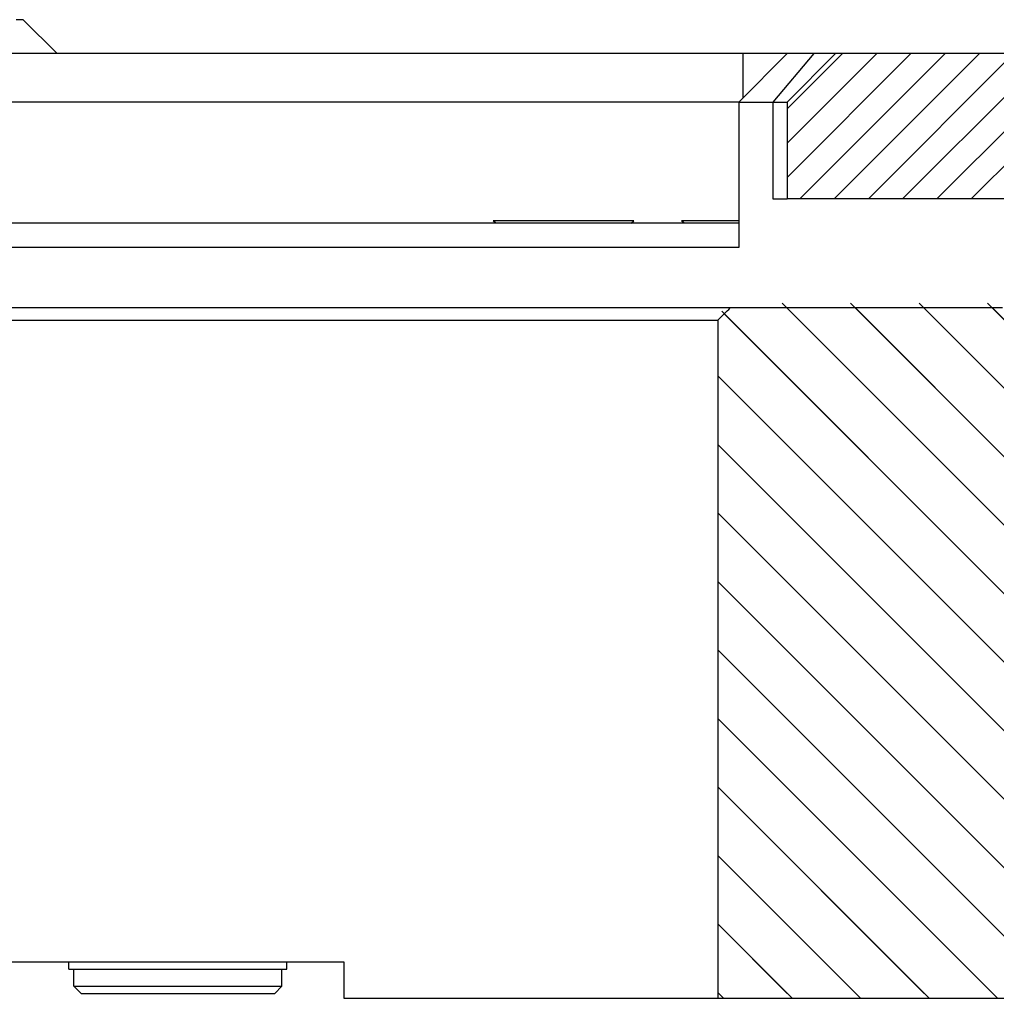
# Model space of a CAD drawing. Extents: x -1763 to 4575, y -3429 to 1051.
# Tile 120 of 174: x 3192 to 3232, y -2458 to -2417. Entities that reach past the tile are written whole.
import ezdxf

# ---------------------------------------------------------------- set-up
doc = ezdxf.new("R2010")
doc.units = 0
doc.linetypes.add('DASHED', pattern=[15, 7, -8])
doc.layers.get('0').update_dxf_attribs({"linetype": 'CONTINUOUS'})
doc.layers.add('1', color=7, linetype='CONTINUOUS')
pattern_1 = [(135, (-1142.24, -11857.8625), (-1.41421356, -1.41421356), [])]

# ---------------------------------------------------------------- blocks, each defined once
blk = doc.blocks.new('Z-STACK', base_point=(-660.966, -2583.474))
at = {"linetype": 'CONTINUOUS'}
h = blk.add_hatch(dxfattribs=at)
h.set_pattern_fill('USER', color=1, angle=225, pattern_type=0)
h.set_pattern_definition([(225, (-1142.2401, -11857.8625), (0.70710678, -0.70710678), [])])
edge = h.paths.add_edge_path()
edge.add_line((3223.311, -2420.66), (3223.311, -2424.66))
edge.add_line((3223.311, -2424.66), (3234.24, -2424.66))
edge.add_line((3234.24, -2424.66), (3234.24, -2430.41))
edge.add_spline(control_points=[(3234.24, -2430.41), (3234.282, -2430.452), (3234.367, -2430.535), (3234.452, -2430.618), (3234.494, -2430.66)], knot_values=[0, 0, 0, 0, 0.178396, 0.356792, 0.356792, 0.356792, 0.356792], degree=3, periodic=0)
edge.add_line((3234.494, -2430.66), (3235.311, -2430.66))
edge.add_line((3235.311, -2430.66), (3236.661, -2430.66))
edge.add_line((3236.661, -2430.66), (3236.911, -2430.41))
edge.add_line((3236.911, -2430.41), (3236.911, -2429.66))
edge.add_line((3236.911, -2429.66), (3237.411, -2429.66))
edge.add_line((3237.411, -2429.66), (3240.911, -2429.66))
edge.add_line((3240.911, -2429.66), (3242.911, -2429.66))
edge.add_line((3242.911, -2429.66), (3247.311, -2429.66))
edge.add_line((3247.311, -2429.66), (3249.311, -2429.66))
edge.add_line((3249.311, -2429.66), (3252.811, -2429.66))
edge.add_line((3252.811, -2429.66), (3253.311, -2429.66))
edge.add_line((3253.311, -2429.66), (3255.451, -2429.66))
edge.add_line((3255.451, -2429.66), (3255.451, -2419.66))
edge.add_line((3255.451, -2419.66), (3254.451, -2418.66))
edge.add_line((3254.451, -2418.66), (3225.311, -2418.66))
edge.add_line((3225.311, -2418.66), (3223.311, -2420.66))
h = blk.add_hatch(dxfattribs=at)
h.set_pattern_fill('USER', color=4, scale=2, angle=135, pattern_type=0)
h.set_pattern_definition(pattern_1)
edge = h.paths.add_edge_path()
edge.add_line((3220.446, -2457.66), (3232.712, -2457.66))
edge.add_line((3232.712, -2457.66), (3232.712, -2429.66))
edge.add_spline(control_points=[(3232.712, -2429.66), (3232.627, -2429.577), (3232.457, -2429.41), (3232.287, -2429.243), (3232.202, -2429.16)], knot_values=[0, 0, 0, 0, 0.35694, 0.71388, 0.71388, 0.71388, 0.71388], degree=3, periodic=0)
edge.add_line((3232.202, -2429.16), (3220.959, -2429.16))
edge.add_spline(control_points=[(3220.959, -2429.16), (3220.873, -2429.243), (3220.703, -2429.41), (3220.532, -2429.577), (3220.446, -2429.66)], knot_values=[0, 0, 0, 0, 0.358121, 0.716243, 0.716243, 0.716243, 0.716243], degree=3, periodic=0)
edge.add_line((3220.446, -2429.66), (3220.446, -2457.66))
h = blk.add_hatch(dxfattribs=at)
h.set_pattern_fill('USER', color=4, scale=1.5, angle=135, pattern_type=0)
h.set_pattern_definition([(135, (-1142.24, -11857.8625), (-1.06066017, -1.06066017), [])])
edge = h.paths.add_edge_path()
edge.add_line((3236.987, -2441.26), (3236.312, -2441.26))
edge.add_line((3236.312, -2441.26), (3236.05, -2441.26))
edge.add_line((3236.05, -2441.26), (3235.78, -2441.26))
edge.add_line((3235.78, -2441.26), (3233.758, -2441.26))
edge.add_line((3233.758, -2441.26), (3233.527, -2441.26))
edge.add_spline(control_points=[(3233.527, -2441.26), (3233.476, -2441.31), (3233.374, -2441.41), (3233.272, -2441.51), (3233.221, -2441.56)], knot_values=[0, 0, 0, 0, 0.214121, 0.428241, 0.428241, 0.428241, 0.428241], degree=3, periodic=0)
edge.add_line((3233.221, -2441.56), (3233.221, -2458.26))
edge.add_line((3233.221, -2458.26), (3220.754, -2458.26))
edge.add_spline(control_points=[(3220.754, -2458.26), (3220.703, -2458.31), (3220.6, -2458.41), (3220.497, -2458.51), (3220.446, -2458.56)], knot_values=[0, 0, 0, 0, 0.214881, 0.429761, 0.429761, 0.429761, 0.429761], degree=3, periodic=0)
edge.add_line((3220.446, -2458.56), (3220.446, -2461.96))
edge.add_spline(control_points=[(3220.446, -2461.96), (3220.497, -2462.01), (3220.6, -2462.11), (3220.703, -2462.21), (3220.754, -2462.26)], knot_values=[0, 0, 0, 0, 0.214881, 0.429761, 0.429761, 0.429761, 0.429761], degree=3, periodic=0)
edge.add_line((3220.754, -2462.26), (3234.24, -2462.26))
edge.add_line((3234.24, -2462.26), (3234.24, -2470.96))
edge.add_spline(control_points=[(3234.24, -2470.96), (3234.291, -2471.01), (3234.392, -2471.11), (3234.494, -2471.21), (3234.545, -2471.26)], knot_values=[0, 0, 0, 0, 0.214074, 0.428148, 0.428148, 0.428148, 0.428148], degree=3, periodic=0)
edge.add_line((3234.545, -2471.26), (3236.987, -2471.26))
edge.add_spline(control_points=[(3236.987, -2471.26), (3237.038, -2471.21), (3237.14, -2471.11), (3237.242, -2471.01), (3237.293, -2470.96)], knot_values=[0, 0, 0, 0, 0.213956, 0.427912, 0.427912, 0.427912, 0.427912], degree=3, periodic=0)
edge.add_line((3237.293, -2470.96), (3237.293, -2441.56))
edge.add_spline(control_points=[(3237.293, -2441.56), (3237.242, -2441.51), (3237.14, -2441.41), (3237.038, -2441.31), (3236.987, -2441.26)], knot_values=[0, 0, 0, 0, 0.213956, 0.427912, 0.427912, 0.427912, 0.427912], degree=3, periodic=0)
at = {"layer": '1', "linetype": 'CONTINUOUS'}
h = blk.add_hatch(dxfattribs=at)
h.set_pattern_fill('USER', color=4, scale=2, angle=135, pattern_type=0)
h.set_pattern_definition(pattern_1)
h.paths.add_polyline_path([(3232.712, -2457.46), (3232.712, -2429.46), (3232.202, -2428.96), (3220.959, -2428.96), (3220.446, -2429.46), (3220.446, -2457.46)])
at = {"color": 7, "linetype": 'CONTINUOUS'}
for p, q in [((3191.761, -2417.26), (3191.461, -2417.26)), ((3191.761, -2417.26), (3193.161, -2418.66)), ((3221.491, -2418.66), (3162.311, -2418.66)), ((3223.311, -2418.66), (3221.311, -2420.66)), ((3222.311, -2418.66), (3221.491, -2418.66)), ((3223.311, -2418.66), (3222.311, -2418.66)), ((3225.311, -2418.66), (3223.311, -2420.66)), ((3223.563, -2418.66), (3223.311, -2418.66)), ((3224.311, -2418.66), (3223.563, -2418.66)), ((3224.413, -2418.66), (3224.311, -2418.66)), ((3225.311, -2418.66), (3224.413, -2418.66)), ((3254.451, -2418.66), (3225.311, -2418.66)), ((3221.311, -2420.66), (3162.311, -2420.66)), ((3221.311, -2420.66), (3222.713, -2420.66)), ((3221.311, -2420.66), (3221.311, -2425.66)), ((3222.713, -2420.66), (3223.311, -2420.66)), ((3223.311, -2420.66), (3223.311, -2424.66)), ((3222.713, -2424.66), (3223.311, -2424.66)), ((3234.24, -2424.66), (3223.311, -2424.66)), ((3211.272, -2425.66), (3211.172, -2425.56)), ((3216.972, -2425.56), (3211.172, -2425.56)), ((3216.872, -2425.66), (3216.972, -2425.56)), ((3219.05, -2425.66), (3218.95, -2425.56)), ((3221.311, -2425.56), (3218.95, -2425.56)), ((3221.311, -2425.66), (3162.311, -2425.66)), ((3221.311, -2425.66), (3221.311, -2426.66)), ((3221.311, -2426.66), (3157.814, -2426.66)), ((3193.645, -2456.46), (3193.645, -2456.16)), ((3193.645, -2456.46), (3193.845, -2456.46)), ((3193.845, -2457.16), (3193.845, -2456.46)), ((3193.845, -2456.46), (3195.645, -2456.46)), ((3195.645, -2456.46), (3200.645, -2456.46)), ((3200.645, -2456.46), (3201.22, -2456.46)), ((3201.22, -2456.46), (3201.251, -2456.46)), ((3201.251, -2456.46), (3202.445, -2456.46)), ((3202.445, -2457.16), (3202.445, -2456.46)), ((3202.445, -2456.46), (3202.645, -2456.46)), ((3202.645, -2456.46), (3202.645, -2456.16)), ((3204.999, -2456.16), (3204.999, -2457.66)), ((3194.145, -2457.46), (3193.845, -2457.16)), ((3193.845, -2457.16), (3201.22, -2457.16)), ((3201.22, -2457.16), (3202.445, -2457.16)), ((3202.145, -2457.46), (3202.445, -2457.16)), ((3194.145, -2457.46), (3201.005, -2457.46)), ((3201.005, -2457.46), (3202.145, -2457.46))]:
    blk.add_line(p, q, dxfattribs=at)
at = {"color": 1, "linetype": 'CONTINUOUS'}
for p, q in [((3221.491, -2420.48), (3221.491, -2418.66)), ((3224.413, -2418.66), (3222.713, -2420.66)), ((3222.713, -2420.66), (3222.713, -2424.66))]:
    blk.add_line(p, q, dxfattribs=at)
at = {"color": 4, "linetype": 'CONTINUOUS'}
for p, q in [((3220.959, -2429.16), (3185.132, -2429.16)), ((3232.202, -2429.16), (3220.959, -2429.16)), ((3184.483, -2429.66), (3220.446, -2429.66)), ((3220.446, -2429.66), (3220.446, -2457.66)), ((3184.657, -2456.16), (3204.999, -2456.16)), ((3204.999, -2457.66), (3220.446, -2457.66)), ((3220.446, -2457.66), (3232.712, -2457.66))]:
    blk.add_line(p, q, dxfattribs=at)
at = {"color": 7, "linetype": 'DASHED'}
for p, q in [((3193.845, -2456.46), (3195.645, -2456.46)), ((3195.645, -2456.46), (3200.645, -2456.46)), ((3200.645, -2456.46), (3201.22, -2456.46)), ((3201.22, -2456.46), (3201.251, -2456.46)), ((3201.251, -2456.46), (3202.445, -2456.46))]:
    blk.add_line(p, q, dxfattribs=at)
at = {"color": 7, "linetype": 'CONTINUOUS'}
blk.add_open_spline([(3220.446, -2429.66), (3220.532, -2429.577), (3220.617, -2429.493), (3220.703, -2429.41), (3220.788, -2429.327), (3220.873, -2429.244), (3220.959, -2429.16)], degree=3, knots=[0, 0, 0, 0, 0.3581214, 0.3581214, 0.3581214, 0.7162428, 0.7162428, 0.7162428, 0.7162428], dxfattribs=at)

msp = doc.modelspace()

# ---------------------------------------------------------------- block references
at = {"layer": '1'}
msp.add_blockref('Z-STACK', (-660.966, -2583.474), dxfattribs=at)

doc.saveas('drawing.dxf')
